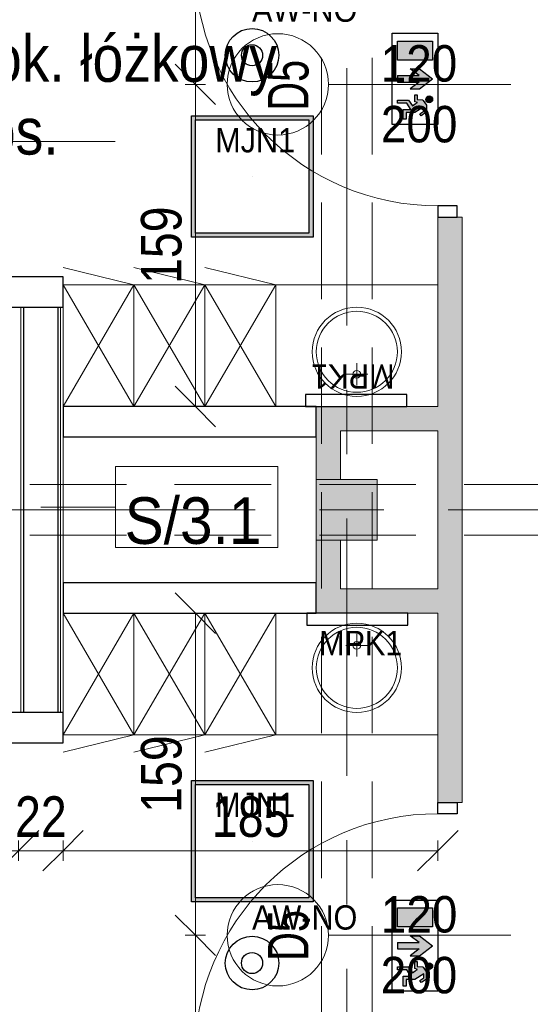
# Model space of a CAD drawing. Header units: centimetres. Extents: x -1631 to 21770, y -8842 to 3590.
# Tile 11 of 142: x -774 to -522, y 644 to 1130. Entities that reach past the tile are written whole.
import ezdxf

# ---------------------------------------------------------------- set-up
doc = ezdxf.new("R2010")
doc.units = ezdxf.units.CM
for name, pattern in [('Dash', [60, 30, -30]), ('Oś', [222.25, 127, -31.75, 31.75, -31.75]), ('Ukryte', [71.438, 47.625, -23.813])]:
    doc.linetypes.add(name, pattern=pattern)
for name, color, linetype, lineweight in [('A-ANNO-DIMS', 211, 'Continuous', 13), ('A-ANNO-DIMS-100', 211, 'Continuous', 13), ('A-ANNO-NOTE', 131, 'Continuous', 9), ('A-AREA-IDEN', 2, 'Continuous', 13), ('A-DETL', 90, 'Continuous', 9), ('A-DETL-GENF', 92, 'Continuous', 9), ('A-DETL-HDLN', 90, 'Ukryte', 9), ('A-DETL-MEDM', 33, 'Continuous', 13), ('A-DOOR', 31, 'Continuous', 13), ('A-WALL', 113, 'Continuous', 13), ('A-WALL-FNSH', 113, 'Continuous', 13), ('A-WALL-IDEN', 211, 'Continuous', 13), ('A-WALL-PATT', 111, 'Continuous', 13), ('I-FURN', 30, 'Continuous', 9), ('P-SANR-FIXT', 6, 'Continuous', 9), ('S-COLS', 52, 'Continuous', 13), ('S-GRID', 1, 'Continuous', 13)]:
    doc.layers.add(name, color=color, linetype=linetype, lineweight=lineweight)
doc.layers.add('E_oprawy', color=12, linetype='Continuous')
doc.styles.add('Arial', font='arial.ttf', dxfattribs={"width": 0.9, "height": 18})
doc.styles.add('Arial Narrow_5', font='ARIALN.TTF', dxfattribs={"height": 20})
doc.styles.add('Arial_1', font='arial.ttf', dxfattribs={"width": 0.7, "height": 20})
doc.styles.add('Arial_11', font='arial.ttf', dxfattribs={"width": 0.85, "height": 23})
doc.styles.add('Arial_12', font='arial.ttf', dxfattribs={"width": 0.9, "height": 23})
doc.dimstyles.new('Diagonal_1_100__0__wewnętrzne', dxfattribs={"dimscale": 30.48, "dimtxt": 20.468619, "dimasz": 0.656168, "dimexe": 0.164042, "dimexo": 0.0625, "dimgap": 0.032808, "dimtad": 1, "dimdec": 0, "dimdsep": 46, "dimtxsty": 'Arial Narrow_5', "dimblk1": 'OBLIQUE', "dimblk2": 'OBLIQUE', "dimsah": 1, "dimcen": 0.09, "dimazin": 0, "dimtfac": 1, "dimtdec": 4, "dimtix": 1, "dimtmove": 0, "dimatfit": 3, "dimfxl": 0, "dimtvp": 1, "dimtolj": 1, "dimtzin": 0, "dimarcsym": 0})

# ---------------------------------------------------------------- blocks, each defined once
blk = doc.blocks.new('M_Concrete-Square-Column - 300 x 300mm-1795930-6_piętro IV __13_80 m_ - stan projektowany')
at = {"layer": 'S-COLS', "lineweight": 9}
blk.add_hatch(color=254, dxfattribs=at).paths.add_polyline_path([(15, -15), (15, 15), (-15, 15), (-15, -15)], flags=0)
for p, q in [((15, 15), (-15, 15)), ((-15, 15), (-15, -15)), ((15, -15), (15, 15)), ((-15, -15), (15, -15))]:
    blk.add_line(p, q, dxfattribs=at)
blk = doc.blocks.new('Blat - Blat-V3-6_piętro IV __13_80 m_ - stan projektowany')
at = {"layer": 'I-FURN'}
for p, q in [((0, 60), (0, 0)), ((80, 60), (0, 60))]:
    blk.add_line(p, q, dxfattribs=at)
blk = doc.blocks.new('Blat - Blat-1345692-6_piętro IV __13_80 m_ - stan projektowany')
at = {"layer": 'I-FURN'}
for p, q in [((0, -60), (0, 0)), ((80, -60), (0, -60))]:
    blk.add_line(p, q, dxfattribs=at)
blk = doc.blocks.new('umywalka okrągła d _44cm stal nierdzewna - Type 1-2178342-6_piętro IV __13_80 m_ - stan projektowany')
at = {"layer": 'P-SANR-FIXT'}
for p, q in [((12.5, 16.43), (12.5, 27.43)), ((7, 21.93), (18, 21.93))]:
    blk.add_line(p, q, dxfattribs=at)
for centre, radius in [((12.5, 33), 22), ((12.5, 33), 20), ((12.5, 21.93), 1.9)]:
    blk.add_circle(centre, radius, dxfattribs=at)
blk = doc.blocks.new('umywalka okrągła d _44cm stal nierdzewna - Type 1-2356172-6_piętro IV __13_80 m_ - stan projektowany')
at = {"layer": 'P-SANR-FIXT'}
for p, q in [((12.5, -16.43), (12.5, -27.43)), ((7, -21.93), (18, -21.93))]:
    blk.add_line(p, q, dxfattribs=at)
for centre, radius in [((12.5, -33), 22), ((12.5, -33), 20), ((12.5, -21.93), 1.9)]:
    blk.add_circle(centre, radius, dxfattribs=at)
blk = doc.blocks.new('szafki szatniowe - szafki bez siedziska-1388164-6_piętro IV __13_80 m_ - stan projektowany')
at = {"layer": 'I-FURN'}
for p, q in [((17.5, -60), (-17.5, 0)), ((-17.5, 0), (-17.5, -60)), ((52.5, -60), (17.5, 0)), ((17.5, -60), (17.5, 0)), ((87.5, -60), (52.5, 0)), ((17.5, 0), (-17.5, -60)), ((52.5, 0), (17.5, -60)), ((17.5, 0), (17.5, -60)), ((87.5, 0), (52.5, -60)), ((52.5, 0), (52.5, -60)), ((52.5, -60), (52.5, 0)), ((-17.5, -60), (17.5, -68.63)), ((-17.5, -60), (17.5, -60)), ((17.5, -60), (52.5, -68.63)), ((17.5, -60), (52.5, -60)), ((52.5, -60), (87.5, -68.63)), ((52.5, -60), (87.5, -60))]:
    blk.add_line(p, q, dxfattribs=at)
blk = doc.blocks.new('szafki szatniowe - szafki bez siedziska-1388242-6_piętro IV __13_80 m_ - stan projektowany')
at = {"layer": 'I-FURN'}
for p, q in [((-17.5, 60), (17.5, 68.63)), ((17.5, 60), (52.5, 68.63)), ((52.5, 60), (87.5, 68.63)), ((17.5, 0), (-17.5, 60)), ((17.5, 60), (-17.5, 0)), ((-17.5, 60), (17.5, 60)), ((-17.5, 0), (-17.5, 60)), ((52.5, 0), (17.5, 60)), ((52.5, 60), (17.5, 0)), ((17.5, 60), (52.5, 60)), ((17.5, 0), (17.5, 60)), ((17.5, 60), (17.5, 0)), ((87.5, 0), (52.5, 60)), ((87.5, 60), (52.5, 0)), ((52.5, 60), (87.5, 60)), ((52.5, 0), (52.5, 60)), ((52.5, 60), (52.5, 0))]:
    blk.add_line(p, q, dxfattribs=at)
blk = doc.blocks.new('DRZWI 1S - automatyczna etykieta - Drzwi 120-2381491-6_piętro IV __13_80 m_ - stan projektowany')
at = {"layer": 'A-DETL-GENF'}
for p, q in [((-65.5, 6), (-65.5, -3.5)), ((-60, 6), (-65.5, 6)), ((-60, -3.5), (-60, 6)), ((65.5, 6), (60, 6)), ((60, 6), (60, -3.5)), ((65.5, -3.5), (65.5, 6)), ((-65.5, -3.5), (-60, -3.5)), ((60, -3.5), (65.5, -3.5))]:
    blk.add_line(p, q, dxfattribs=at)
at = {"layer": 'A-DETL-MEDM', "lineweight": 25}
for p, q in [((-60, 6), (-65.5, 6)), ((-65.5, 6), (-65.5, -3.5)), ((-60, -3.5), (-60, 6)), ((60, -3.5), (60, 6)), ((60, 6), (65.5, 6)), ((65.5, 6), (65.5, -3.5)), ((-65.5, -3.5), (-60, -3.5)), ((65.5, -3.5), (60, -3.5))]:
    blk.add_line(p, q, dxfattribs=at)
at = {"layer": 'A-DOOR'}
blk.add_line((60, 6), (60, 126), dxfattribs=at)
blk.add_arc((60, 6), 120, 90, 180, dxfattribs=at)
blk = doc.blocks.new('DRZWI 1S - automatyczna etykieta - Drzwi 120-2386914-6_piętro IV __13_80 m_ - stan projektowany')
at = {"layer": 'A-DETL-GENF'}
for p, q in [((-65.5, 3.5), (-60, 3.5)), ((-65.5, -6), (-65.5, 3.5)), ((-60, 3.5), (-60, -6)), ((60, 3.5), (65.5, 3.5)), ((60, -6), (60, 3.5)), ((65.5, 3.5), (65.5, -6)), ((-60, -6), (-65.5, -6)), ((65.5, -6), (60, -6))]:
    blk.add_line(p, q, dxfattribs=at)
at = {"layer": 'A-DETL-MEDM', "lineweight": 25}
for p, q in [((-65.5, -6), (-65.5, 3.5)), ((-65.5, 3.5), (-60, 3.5)), ((-60, 3.5), (-60, -6)), ((60, 3.5), (60, -6)), ((65.5, 3.5), (60, 3.5)), ((65.5, -6), (65.5, 3.5)), ((-60, -6), (-65.5, -6)), ((60, -6), (65.5, -6))]:
    blk.add_line(p, q, dxfattribs=at)
at = {"layer": 'A-DOOR'}
blk.add_line((60, -6), (60, -126), dxfattribs=at)
blk.add_arc((60, -6), 120, 180, 270, dxfattribs=at)
blk = doc.blocks.new('DIMBLOCK28-6_piętro IV __13_80 m_ - stan projektowany')
at = {"layer": 'A-ANNO-DIMS-100', "transparency": 16777216}
for p, q in [((-687.3, 1098.33), (-697.3, 1108.33)), ((-692.3, 1098.33), (-682.3, 1098.33)), ((-687.3, 1098.33), (-692.3, 1098.33)), ((-687.3, 939.33), (-687.3, 1098.33)), ((-687.3, 1098.33), (-677.3, 1088.33)), ((-687.3, 939.33), (-697.3, 949.33)), ((-692.3, 939.33), (-682.3, 939.33)), ((-687.3, 939.33), (-692.3, 939.33)), ((-687.3, 939.33), (-677.3, 929.33))]:
    blk.add_line(p, q, dxfattribs=at)
at = {"layer": 'A-ANNO-DIMS-100', "color": 0, "transparency": 16777216, "insert": (-714.15, 999.82), "char_height": 20, "width": 45.6158, "attachment_point": 1, "rotation": 90, "line_spacing_factor": 0.974696, "style": 'Arial Narrow_5'}
blk.add_mtext('159', dxfattribs=at)
blk = doc.blocks.new('_Oblique')
at = {"color": 0, "linetype": 'ByBlock', "lineweight": -2}
blk.add_line((-0.5, -0.5), (0.5, 0.5), dxfattribs=at)
blk = doc.blocks.new('DIMBLOCK29-6_piętro IV __13_80 m_ - stan projektowany')
at = {"layer": 'A-ANNO-DIMS-100', "transparency": 16777216}
for p, q in [((-687.3, 1358.33), (-697.3, 1368.33)), ((-692.3, 1358.33), (-682.3, 1358.33)), ((-687.3, 1358.33), (-692.3, 1358.33)), ((-687.3, 1098.33), (-687.3, 1358.33)), ((-687.3, 1358.33), (-677.3, 1348.33)), ((-687.3, 1098.33), (-697.3, 1108.33)), ((-692.3, 1098.33), (-682.3, 1098.33)), ((-687.3, 1098.33), (-692.3, 1098.33)), ((-687.3, 1098.33), (-677.3, 1088.33))]:
    blk.add_line(p, q, dxfattribs=at)
at = {"layer": 'A-ANNO-DIMS-100', "color": 0, "transparency": 16777216, "insert": (-714.15, 1209.32), "char_height": 20, "width": 45.6158, "attachment_point": 1, "rotation": 90, "line_spacing_factor": 0.974696, "style": 'Arial Narrow_5'}
blk.add_mtext('260', dxfattribs=at)
blk = doc.blocks.new('DIMBLOCK30-6_piętro IV __13_80 m_ - stan projektowany')
at = {"layer": 'A-ANNO-DIMS-100', "transparency": 16777216}
for p, q in [((-687.3, 678.33), (-697.3, 688.33)), ((-692.3, 678.33), (-682.3, 678.33)), ((-687.3, 678.33), (-692.3, 678.33)), ((-687.3, 418.33), (-687.3, 678.33)), ((-687.3, 678.33), (-677.3, 668.33)), ((-687.3, 418.33), (-697.3, 428.33)), ((-692.3, 418.33), (-682.3, 418.33)), ((-687.3, 418.33), (-692.3, 418.33)), ((-687.3, 418.33), (-677.3, 408.33))]:
    blk.add_line(p, q, dxfattribs=at)
at = {"layer": 'A-ANNO-DIMS-100', "color": 0, "transparency": 16777216, "insert": (-714.15, 529.32), "char_height": 20, "width": 45.6158, "attachment_point": 1, "rotation": 90, "line_spacing_factor": 0.974696, "style": 'Arial Narrow_5'}
blk.add_mtext('260', dxfattribs=at)
blk = doc.blocks.new('DIMBLOCK31-6_piętro IV __13_80 m_ - stan projektowany')
at = {"layer": 'A-ANNO-DIMS-100', "transparency": 16777216}
for p, q in [((-687.3, 837.33), (-697.3, 847.33)), ((-692.3, 837.33), (-682.3, 837.33)), ((-687.3, 837.33), (-692.3, 837.33)), ((-687.3, 678.33), (-687.3, 837.33)), ((-687.3, 837.33), (-677.3, 827.33)), ((-687.3, 678.33), (-697.3, 688.33)), ((-692.3, 678.33), (-682.3, 678.33)), ((-687.3, 678.33), (-692.3, 678.33)), ((-687.3, 678.33), (-677.3, 668.33))]:
    blk.add_line(p, q, dxfattribs=at)
at = {"layer": 'A-ANNO-DIMS-100', "color": 0, "transparency": 16777216, "insert": (-714.15, 738.82), "char_height": 20, "width": 45.6158, "attachment_point": 1, "rotation": 90, "line_spacing_factor": 0.974696, "style": 'Arial Narrow_5'}
blk.add_mtext('159', dxfattribs=at)
blk = doc.blocks.new('DIMBLOCK39-6_piętro IV __13_80 m_ - stan projektowany')
at = {"layer": 'A-ANNO-DIMS-100', "transparency": 16777216}
for p, q in [((-975.62, 720.07), (-965.62, 730.07)), ((-774.62, 720.07), (-764.62, 730.07)), ((-975.62, 725.07), (-975.62, 715.07)), ((-975.62, 720.07), (-975.62, 725.07)), ((-774.62, 725.07), (-774.62, 715.07)), ((-774.62, 720.07), (-774.62, 725.07)), ((-975.62, 720.07), (-985.62, 710.07)), ((-975.62, 720.07), (-774.62, 720.07)), ((-774.62, 720.07), (-784.62, 710.07))]:
    blk.add_line(p, q, dxfattribs=at)
at = {"layer": 'A-ANNO-DIMS-100', "color": 0, "transparency": 16777216, "insert": (-894.13, 746.92), "char_height": 20, "width": 45.6158, "attachment_point": 1, "line_spacing_factor": 0.974696, "style": 'Arial Narrow_5'}
blk.add_mtext('201', dxfattribs=at)
blk = doc.blocks.new('DIMBLOCK40-6_piętro IV __13_80 m_ - stan projektowany')
at = {"layer": 'A-ANNO-DIMS-100', "transparency": 16777216}
for p, q in [((-774.62, 720.07), (-764.62, 730.07)), ((-752.62, 720.07), (-742.62, 730.07)), ((-774.62, 725.07), (-774.62, 715.07)), ((-774.62, 720.07), (-774.62, 725.07)), ((-752.62, 725.07), (-752.62, 715.07)), ((-752.62, 720.07), (-752.62, 725.07)), ((-774.62, 720.07), (-784.62, 710.07)), ((-774.62, 720.07), (-752.62, 720.07)), ((-752.62, 720.07), (-762.62, 710.07))]:
    blk.add_line(p, q, dxfattribs=at)
at = {"layer": 'A-ANNO-DIMS-100', "color": 0, "transparency": 16777216, "insert": (-776.29, 746.92), "char_height": 20, "width": 30.4105, "attachment_point": 1, "line_spacing_factor": 0.974696, "style": 'Arial Narrow_5'}
blk.add_mtext('22', dxfattribs=at)
blk = doc.blocks.new('DIMBLOCK41-6_piętro IV __13_80 m_ - stan projektowany')
at = {"layer": 'A-ANNO-DIMS-100', "transparency": 16777216}
for p, q in [((-752.62, 720.07), (-742.62, 730.07)), ((-567.62, 720.07), (-557.62, 730.07)), ((-752.62, 725.07), (-752.62, 715.07)), ((-752.62, 720.07), (-752.62, 725.07)), ((-567.62, 725.07), (-567.62, 715.07)), ((-567.62, 720.07), (-567.62, 725.07)), ((-752.62, 720.07), (-762.62, 710.07)), ((-752.62, 720.07), (-567.62, 720.07)), ((-567.62, 720.07), (-577.62, 710.07))]:
    blk.add_line(p, q, dxfattribs=at)
at = {"layer": 'A-ANNO-DIMS-100', "color": 0, "transparency": 16777216, "insert": (-679.13, 746.92), "char_height": 20, "width": 45.6158, "attachment_point": 1, "line_spacing_factor": 0.974696, "style": 'Arial Narrow_5'}
blk.add_mtext('185', dxfattribs=at)
blk = doc.blocks.new('METKA_POMIESZCZENIA2 - Rozbudowana - bez ramki-2396678-6_piętro IV __13_80 m_ - stan projektowany')
at = {"layer": 'A-AREA-IDEN'}
for p, q in [((0, 0.425), (0, 0)), ((0.0976, 0), (-0.8, 0)), ((-0.8, 0), (0.9, 0)), ((0, 0), (0, -0.425))]:
    blk.add_line(p, q, dxfattribs=at)
blk = doc.blocks.new('ET sciana_AT7 - 10mm-2270614-6_piętro IV __13_80 m_ - stan projektowany')
at = {"layer": 'A-WALL-IDEN'}
for p, q in [((-0.4, 0.196875), (0.4, 0.196875)), ((-0.4, -0.203125), (-0.4, 0.196875)), ((0.4, 0.196875), (0.4, -0.203125)), ((-0.4, -0.203125), (0.4, -0.203125))]:
    blk.add_line(p, q, dxfattribs=at)
blk = doc.blocks.new('MJN1')
at = {"layer": 'E_oprawy', "linetype": 'ByBlock'}
h = blk.add_hatch(color=256, dxfattribs=at)
h.paths.add_polyline_path([(-30, -30), (-30, 30), (30, 30), (30, -30)])
h.paths.add_polyline_path([(-28, -28), (-28, 28), (28, 28), (28, -28)], flags=16)
for points in [[(-30, -30), (-30, 30), (30, 30), (30, -30)], [(-28, -28), (-28, 28), (28, 28), (28, -28)]]:
    blk.add_lwpolyline(points, close=True, dxfattribs=at)
blk.add_circle((0, 0), 0.0000001, dxfattribs=at)
at = {"layer": 'E_oprawy', "color": 4, "style": 'Arial', "width": 0.9}
blk.add_text('MJN1', height=12, dxfattribs=at).set_placement((-18.29, 11.9))
blk = doc.blocks.new('MPK1')
at = {"layer": 'E_oprawy', "linetype": 'ByBlock'}
blk.add_lwpolyline([(0, 6), (0, 0), (50, 0), (50, 6)], close=True, dxfattribs=at)
at = {"layer": 'E_oprawy'}
blk.add_circle((25, 0), 0.00001, dxfattribs=at)
at = {"layer": 'E_oprawy', "color": 4, "style": 'Arial', "width": 0.9}
blk.add_text('MPK1', height=12, rotation=180, dxfattribs=at).set_placement((43.89, 20.74))
blk = doc.blocks.new('AW-NO')
at = {"layer": 'E_oprawy', "color": 1, "linetype": 'ByBlock'}
for radius in [13.2, 5.21]:
    blk.add_circle((0, 0), radius, dxfattribs=at)
at = {"layer": 'E_oprawy', "color": 1, "style": 'Arial', "width": 0.9}
blk.add_text('AW-NO', height=12, dxfattribs=at).set_placement((0, 16.52))
blk = doc.blocks.new('EW_W_GORE')
at = {"layer": 'E_oprawy'}
for points in [[(431.95, 125.13), (425.73, 125.13), (425.73, 113.58), (431.95, 113.58)], [(438.17, 125.13), (434.88, 120.79), (434.88, 117.78), (437.1, 120.71), (437.1, 113.58), (439.24, 113.58), (439.24, 120.71), (441.46, 117.78), (441.46, 120.79)], [(447.38, 122.28), (448.73, 122.28), (449.62, 120.89), (450.3, 121.32), (450.01, 121.78), (449.13, 123.14), (446.83, 123.14), (445.25, 122.06), (445.1, 121.75), (444.98, 120), (443.37, 120), (443.37, 119.23), (445.7, 119.23), (445.95, 120.1), (446.4, 119.43), (447.05, 118.48), (445.13, 117.18), (445.13, 113.58), (446.14, 113.58), (446.14, 116.64), (448.23, 117.98), (448.23, 115.45), (451.45, 115.46), (451.45, 116.38), (449.24, 116.38), (449.24, 119.27)], [(446.02, 124.01, 1), (443.78, 124.01, 1)]]:
    blk.add_hatch(color=3, dxfattribs=at).paths.add_polyline_path(points)
at = {"layer": 'E_oprawy', "color": 3}
for p, q in [((425.73, 125.13), (431.95, 125.13)), ((425.73, 113.58), (425.73, 125.13)), ((431.95, 125.13), (431.95, 113.58)), ((434.88, 120.79), (438.17, 125.13)), ((441.46, 120.79), (438.17, 125.13)), ((445.25, 122.06), (446.83, 123.14)), ((446.83, 123.14), (449.13, 123.14)), ((449.13, 123.14), (450.01, 121.78)), ((434.88, 117.78), (434.88, 120.79)), ((437.1, 120.71), (434.88, 117.78)), ((437.1, 113.58), (437.1, 120.71)), ((439.24, 113.58), (439.24, 120.71)), ((439.24, 120.71), (441.46, 117.78)), ((441.46, 117.78), (441.46, 120.79)), ((443.37, 119.23), (443.37, 120)), ((443.37, 120), (444.98, 120)), ((444.98, 120), (445.1, 121.75)), ((445.1, 121.75), (445.25, 122.06)), ((445.95, 120.1), (445.7, 119.23)), ((446.4, 119.43), (445.95, 120.1)), ((448.73, 122.28), (447.38, 122.28)), ((447.38, 122.28), (449.24, 119.27)), ((449.62, 120.89), (448.73, 122.28)), ((450.3, 121.32), (449.62, 120.89)), ((450.01, 121.78), (450.3, 121.32)), ((445.7, 119.23), (443.37, 119.23)), ((445.13, 117.18), (447.05, 118.48)), ((445.13, 113.58), (445.13, 117.18)), ((448.23, 117.98), (446.14, 116.64)), ((446.14, 116.64), (446.14, 113.58)), ((447.05, 118.48), (446.4, 119.43)), ((448.23, 115.45), (448.23, 117.98)), ((449.24, 119.27), (449.24, 116.38)), ((431.95, 113.58), (425.73, 113.58)), ((437.1, 113.58), (439.24, 113.58)), ((446.14, 113.58), (445.13, 113.58)), ((451.45, 115.46), (448.23, 115.45)), ((449.24, 116.38), (451.45, 116.38)), ((451.45, 116.38), (451.45, 115.46))]:
    blk.add_line(p, q, dxfattribs=at)
blk.add_lwpolyline([(423.17, 126.85), (453.17, 126.85), (453.17, 111.85), (423.17, 111.85)], close=True, dxfattribs=at)
blk.add_circle((444.9, 124.01), 1.12, dxfattribs=at)

msp = doc.modelspace()

# ---------------------------------------------------------------- hatches: boundary and pattern name
at = {"layer": 'A-WALL-PATT'}
h = msp.add_hatch(color=9, dxfattribs=at)
h.paths.add_polyline_path([(-567.62, 132.33), (-555.62, 132.33), (-555.62, 152.33), (-567.62, 152.33)], flags=0)
h.paths.add_polyline_path([(-558.12, 283.83), (-555.62, 283.83), (-555.62, 612.83), (-567.62, 612.83), (-567.62, 283.83)], flags=0)
h.paths.add_polyline_path([(-555.62, 743.83), (-555.62, 1032.83), (-567.62, 1032.83), (-567.62, 743.83), (-558.12, 743.83)], flags=0)
h.paths.add_polyline_path([(-555.62, 1163.83), (-555.62, 1383.33), (-567.62, 1383.33), (-567.62, 1163.83), (-558.12, 1163.83)], flags=0)
for points in [[(-567.62, 927.33), (-567.62, 939.33), (-627.62, 939.33), (-627.62, 927.33), (-615.62, 927.33)], [(-567.62, 837.33), (-567.62, 849.33), (-615.62, 849.33), (-615.62, 837.33)]]:
    msp.add_hatch(color=9, dxfattribs=at).paths.add_polyline_path(points, flags=0)
h = msp.add_hatch(color=9, dxfattribs=at)
h.paths.add_polyline_path([(-615.62, 837.33), (-615.62, 873.33), (-627.62, 873.33), (-627.62, 837.33)], flags=0)
h.paths.add_polyline_path([(-627.62, 903.33), (-615.62, 903.33), (-615.62, 927.33), (-627.62, 927.33)], flags=0)

# ---------------------------------------------------------------- linework, layer by layer
at = {"layer": 'A-ANNO-NOTE', "lineweight": 13}
for p, q in [((-531.62, 1098.33), (-621.62, 1098.33)), ((-531.62, 1098.33), (-621.62, 1098.33)), ((-531.62, 678.33), (-621.62, 678.33)), ((-531.62, 678.33), (-621.62, 678.33))]:
    msp.add_line(p, q, dxfattribs=at)
for centre in [(-646.62, 1098.33), (-646.62, 678.33)]:
    msp.add_circle(centre, 25, dxfattribs=at)
at = {"layer": 'A-DETL', "linetype": 'Dash', "lineweight": 25}
for points, knots in [([(-561.62, 233.02), (-511.61, 233.02), (-497.78, 233.02), (-439.12, 233.02), (-439.12, 251.36), (-439.12, 296.62), (-439.12, 1289.33), (-439.12, 1326.28), (-439.12, 1329.11), (-439.12, 1432.79), (-439.12, 1435.62), (-439.12, 1472.57), (-476.08, 1472.57), (-478.91, 1472.57), (-555.62, 1472.57)], [0, 0, 0, 0, 1.339676, 2.332925, 3.669947, 15.221807, 26.977257, 38.268666, 39.837617, 41.033347, 42.602298, 43.441538, 44.280778, 45.554838, 45.554838, 45.554838, 45.554838]), ([(-555.62, 1472.57), (-478.91, 1472.57), (-450.62, 1472.57), (-439.12, 1472.57), (-439.12, 1461.07), (-439.12, 1432.79), (-439.12, 1329.11), (-439.12, 1326.28), (-439.12, 1289.33), (-402.17, 1289.33), (-399.34, 1289.33), (54.38, 1289.33), (347.2, 1289.33), (391.67, 1289.33), (413.88, 1267.11), (413.88, 1211.15), (413.88, 1019.9)], [0, 0, 0, 0, 1.274059, 1.834911, 2.395763, 3.964714, 5.438832, 7.007784, 7.847024, 8.686264, 14.083246, 22.278473, 30.929004, 34.961158, 36.402966, 39.45005, 39.45005, 39.45005, 39.45005])]:
    msp.add_open_spline(points, degree=3, knots=knots, dxfattribs=at)
at = {"layer": 'A-DETL-HDLN'}
for p, q in [((-625.12, 420.83), (-625.12, 2793.33)), ((-600.12, 420.83), (-600.12, 2793.33)), ((-1197.62, 900.83), (1172.38, 900.83)), ((-1197.62, 875.83), (1172.38, 875.83))]:
    msp.add_line(p, q, dxfattribs=at)
at = {"layer": 'A-WALL', "lineweight": 9}
for p, q in [((-567.62, 1032.83), (-567.62, 939.33)), ((-555.62, 1032.83), (-558.12, 1032.83)), ((-555.62, 743.83), (-555.62, 1032.83)), ((-567.62, 939.33), (-627.62, 939.33)), ((-627.62, 924.33), (-627.62, 903.33)), ((-615.62, 927.33), (-567.62, 927.33)), ((-615.62, 903.33), (-615.62, 927.33)), ((-567.62, 927.33), (-567.62, 849.33)), ((-627.62, 873.33), (-627.62, 852.33)), ((-615.62, 849.33), (-615.62, 873.33)), ((-567.62, 849.33), (-615.62, 849.33)), ((-627.62, 837.33), (-567.62, 837.33)), ((-567.62, 837.33), (-567.62, 743.83)), ((-558.12, 743.83), (-555.62, 743.83))]:
    msp.add_line(p, q, dxfattribs=at)
at = {"layer": 'A-WALL', "color": 7, "lineweight": 25}
for p, q in [((-752.62, 1003.33), (-882.13, 1003.33)), ((-752.62, 988.33), (-752.62, 1003.33)), ((-882.13, 988.33), (-752.62, 988.33)), ((-772.12, 988.33), (-772.12, 788.33)), ((-755.12, 988.33), (-755.12, 788.33)), ((-627.62, 939.33), (-752.62, 939.33)), ((-752.62, 939.33), (-752.62, 924.33)), ((-627.62, 924.33), (-627.62, 939.33)), ((-752.62, 924.33), (-627.62, 924.33)), ((-627.62, 852.33), (-752.62, 852.33)), ((-752.62, 852.33), (-752.62, 837.33)), ((-627.62, 837.33), (-627.62, 852.33)), ((-752.62, 837.33), (-627.62, 837.33)), ((-752.62, 788.33), (-925.12, 788.33)), ((-752.62, 773.33), (-752.62, 788.33)), ((-925.12, 773.33), (-752.62, 773.33))]:
    msp.add_line(p, q, dxfattribs=at)
at = {"layer": 'A-WALL'}
for p, q in [((-773.37, 988.33), (-773.37, 788.33)), ((-753.87, 988.33), (-753.87, 788.33))]:
    msp.add_line(p, q, dxfattribs=at)
at = {"layer": 'A-WALL-FNSH', "color": 250, "lineweight": 9}
msp.add_line((-752.62, 788.33), (-752.62, 988.33), dxfattribs=at)
at = {"layer": 'A-WALL-IDEN'}
msp.add_line((-763.62, 889.69), (-726.64, 889.69), dxfattribs=at)
at = {"layer": 'S-GRID', "linetype": 'Oś'}
for p, q in [((-612.62, 2884.27), (-612.62, 27.13)), ((1342.46, 888.33), (-1368.76, 888.33))]:
    msp.add_line(p, q, dxfattribs=at)

# ---------------------------------------------------------------- block references
at = {"layer": 'A-AREA-IDEN', "xscale": 99.99999999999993, "yscale": 99.99999999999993, "zscale": 99.99999999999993}
msp.add_blockref('METKA_POMIESZCZENIA2 - Rozbudowana - bez ramki-2396678-6_piętro IV __13_80 m_ - stan projektowany', (-816.8, 1070.13), dxfattribs=at)
at = {"layer": 'A-DOOR'}
for name, p, rotation in [('DRZWI 1S - automatyczna etykieta - Drzwi 120-2381491-6_piętro IV __13_80 m_ - stan projektowany', (-561.62, 1098.33), 89.9999999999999), ('DRZWI 1S - automatyczna etykieta - Drzwi 120-2386914-6_piętro IV __13_80 m_ - stan projektowany', (-561.62, 678.33), 269.9999999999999)]:
    msp.add_blockref(name, p, dxfattribs=dict(at, rotation=rotation))
at = {"layer": 'A-WALL-IDEN', "xscale": 99.99999999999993, "yscale": 99.99999999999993, "zscale": 99.99999999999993}
msp.add_blockref('ET sciana_AT7 - 10mm-2270614-6_piętro IV __13_80 m_ - stan projektowany', (-686.64, 890.01), dxfattribs=at)
at = {"layer": 'E_oprawy', "linetype": 'ByBlock'}
for p in [(-659.32, 1112.69), (-659.32, 664.62)]:
    msp.add_blockref('AW-NO', p, dxfattribs=at)
at = {"layer": 'E_oprawy', "xscale": 1.5, "yscale": 1.5, "zscale": 1.5, "rotation": 270}
for p in [(-757.9, 1758.27), (-757.9, 1330.43)]:
    msp.add_blockref('EW_W_GORE', p, dxfattribs=at)
at = {"layer": 'E_oprawy'}
for name, p in [('MJN1', (-659.22, 1052.83)), ('MPK1', (-632.89, 939.33)), ('MJN1', (-659.22, 724.77))]:
    msp.add_blockref(name, p, dxfattribs=at)
at = {"layer": 'E_oprawy', "rotation": 179.999999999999}
msp.add_blockref('MPK1', (-582.36, 837.33), dxfattribs=at)
at = {"layer": 'I-FURN', "rotation": 180}
for name, p in [('szafki szatniowe - szafki bez siedziska-1388164-6_piętro IV __13_80 m_ - stan projektowany', (-665.12, 939.33)), ('szafki szatniowe - szafki bez siedziska-1388242-6_piętro IV __13_80 m_ - stan projektowany', (-665.12, 837.33))]:
    msp.add_blockref(name, p, dxfattribs=at)
at = {"layer": 'I-FURN'}
for name, p in [('Blat - Blat-V3-6_piętro IV __13_80 m_ - stan projektowany', (-647.62, 939.33)), ('Blat - Blat-1345692-6_piętro IV __13_80 m_ - stan projektowany', (-647.62, 837.33))]:
    msp.add_blockref(name, p, dxfattribs=at)
at = {"layer": 'P-SANR-FIXT'}
for name, p in [('umywalka okrągła d _44cm stal nierdzewna - Type 1-2178342-6_piętro IV __13_80 m_ - stan projektowany', (-620.12, 933.33)), ('umywalka okrągła d _44cm stal nierdzewna - Type 1-2356172-6_piętro IV __13_80 m_ - stan projektowany', (-620.12, 843.33))]:
    msp.add_blockref(name, p, dxfattribs=at)
at = {"layer": 'S-COLS', "lineweight": 9}
msp.add_blockref('M_Concrete-Square-Column - 300 x 300mm-1795930-6_piętro IV __13_80 m_ - stan projektowany', (-612.62, 888.33), dxfattribs=at)

# ---------------------------------------------------------------- texts
at = {"layer": 'A-ANNO-NOTE', "lineweight": 211, "char_height": 18, "width": 38.07, "attachment_point": 5, "line_spacing_factor": 0.936439, "style": 'Arial'}
for s, insert in [('\\pxqc,t6.35,12.7,19.05,25.4,31.75,38.1,44.45,50.8,57.15,63.5,69.85,76.2,82.55,88.9,95.25,101.6,107.95,114.3,120.65,127,133.35,139.7,146.05,152.4,158.75,165.1,171.45,177.8,184.15,190.5,196.85,203.2;{120}', (-576.95, 1108.56)), ('\\pxqc,t6.35,12.7,19.05,25.4,31.75,38.1,44.45,50.8,57.15,63.5,69.85,76.2,82.55,88.9,95.25,101.6,107.95,114.3,120.65,127,133.35,139.7,146.05,152.4,158.75,165.1,171.45,177.8,184.15,190.5,196.85,203.2;{200}', (-576.86, 1078.56)), ('\\pxqc,t6.35,12.7,19.05,25.4,31.75,38.1,44.45,50.8,57.15,63.5,69.85,76.2,82.55,88.9,95.25,101.6,107.95,114.3,120.65,127,133.35,139.7,146.05,152.4,158.75,165.1,171.45,177.8,184.15,190.5,196.85,203.2;{200}', (-576.86, 1078.56)), ('\\pxqc,t6.35,12.7,19.05,25.4,31.75,38.1,44.45,50.8,57.15,63.5,69.85,76.2,82.55,88.9,95.25,101.6,107.95,114.3,120.65,127,133.35,139.7,146.05,152.4,158.75,165.1,171.45,177.8,184.15,190.5,196.85,203.2;{120}', (-576.86, 688.56)), ('\\pxqc,t6.35,12.7,19.05,25.4,31.75,38.1,44.45,50.8,57.15,63.5,69.85,76.2,82.55,88.9,95.25,101.6,107.95,114.3,120.65,127,133.35,139.7,146.05,152.4,158.75,165.1,171.45,177.8,184.15,190.5,196.85,203.2;{200}', (-576.95, 658.56))]:
    msp.add_mtext(s, dxfattribs=dict(at, insert=insert))
at = {"layer": 'A-ANNO-NOTE', "lineweight": 211, "char_height": 20, "width": 25.97, "attachment_point": 5, "rotation": 90, "line_spacing_factor": 0.936439, "style": 'Arial_1'}
for insert in [(-641.33, 1097.9), (-641.33, 678.26)]:
    msp.add_mtext('\\pxqc,t4.445,8.89,13.335,17.78,22.225,26.67,31.115,35.56,40.005,44.45,48.895,53.34,57.785,62.23,66.675,71.12,75.565,80.01,84.455,88.9,93.345,97.79,102.235,106.68,111.125,115.57,120.015,124.46,128.905,133.35,137.795,142.24;{D5}', dxfattribs=dict(at, insert=insert))
at = {"layer": 'A-AREA-IDEN', "insert": (-806.37, 1063.35), "char_height": 23, "width": 156.91, "attachment_point": 7, "line_spacing_factor": 0.936439, "style": 'Arial_11'}
msp.add_mtext('\\pt84.99995,169.9999,255.00008,340.00003,424.99998,509.99993,595.00011,680.00006,765.00001,849.99996,934.99991,1020.00009,1105.00004,1189.99999,1274.99994,1359.99989,1445.00007,1530.00002,1614.99997,1699.99992,1785.0001,1870.00005,1955,2039.99995,2124.9999,2210.00008,2295.00003,2379.99998,2464.99993,2550.00011,2635.00006,2720.00001;Pok. łóżkowy\\P3os.', dxfattribs=at)
at = {"layer": 'A-WALL-IDEN', "insert": (-688.46, 882.85), "char_height": 23, "width": 67.32, "attachment_point": 5, "line_spacing_factor": 0.936439, "style": 'Arial_12'}
msp.add_mtext('\\pxqc,t4.96957,9.93913,14.9087,19.87826,24.84783,29.81739,34.78696,39.75652,44.72609,49.69565,54.66522,59.63478,64.60435,69.57391,74.54348,79.51304,84.48261,89.45217,94.42174,99.3913,104.36087,109.33043,114.3,119.26957,124.23913,129.2087,134.17826,139.14783,144.11739,149.08696,154.05652,159.02609;{S/3.1}', dxfattribs=at)

# ---------------------------------------------------------------- dimensions: what is measured, and where the dimension line sits
at = {"layer": 'A-ANNO-DIMS'}
for base, p1, p2, angle, override, picture, middle in [((-687.3, 1358.33), (-692.3, 1098.33), (-692.3, 1358.33), 90, {"dimpost": '<>', "dimfxl": 260}, 'DIMBLOCK29-6_piętro IV __13_80 m_ - stan projektowany', (-698.51, 1228.33)), ((-687.3, 1098.33), (-692.3, 939.33), (-692.3, 1098.33), 90, {"dimpost": '<>', "dimfxl": 159}, 'DIMBLOCK28-6_piętro IV __13_80 m_ - stan projektowany', (-698.51, 1018.83)), ((-687.3, 837.33), (-692.3, 678.33), (-692.3, 837.33), 90, {"dimpost": '<>', "dimfxl": 159}, 'DIMBLOCK31-6_piętro IV __13_80 m_ - stan projektowany', (-698.51, 757.83)), ((-774.62, 720.07), (-975.62, 725.07), (-774.62, 725.07), 0, {"dimpost": '<>', "dimfxl": 201}, 'DIMBLOCK39-6_piętro IV __13_80 m_ - stan projektowany', (-875.12, 731.28)), ((-752.62, 720.07), (-774.62, 725.07), (-752.62, 725.07), 0, {"dimpost": '<>', "dimfxl": 22}, 'DIMBLOCK40-6_piętro IV __13_80 m_ - stan projektowany', (-763.62, 731.11)), ((-567.62, 720.07), (-752.62, 725.07), (-567.62, 725.07), 0, {"dimpost": '<>', "dimfxl": 185}, 'DIMBLOCK41-6_piętro IV __13_80 m_ - stan projektowany', (-660.12, 731.28)), ((-687.3, 678.33), (-692.3, 418.33), (-692.3, 678.33), 90, {"dimpost": '<>', "dimfxl": 260}, 'DIMBLOCK30-6_piętro IV __13_80 m_ - stan projektowany', (-698.51, 548.33))]:
    dim = msp.add_linear_dim(base=base, p1=p1, p2=p2, angle=angle, dimstyle='Diagonal_1_100__0__wewnętrzne', override=override, dxfattribs=at)
    dim.commit()
    dim.dimension.update_dxf_attribs({"geometry": picture, "text_midpoint": middle})

doc.saveas('drawing.dxf')
